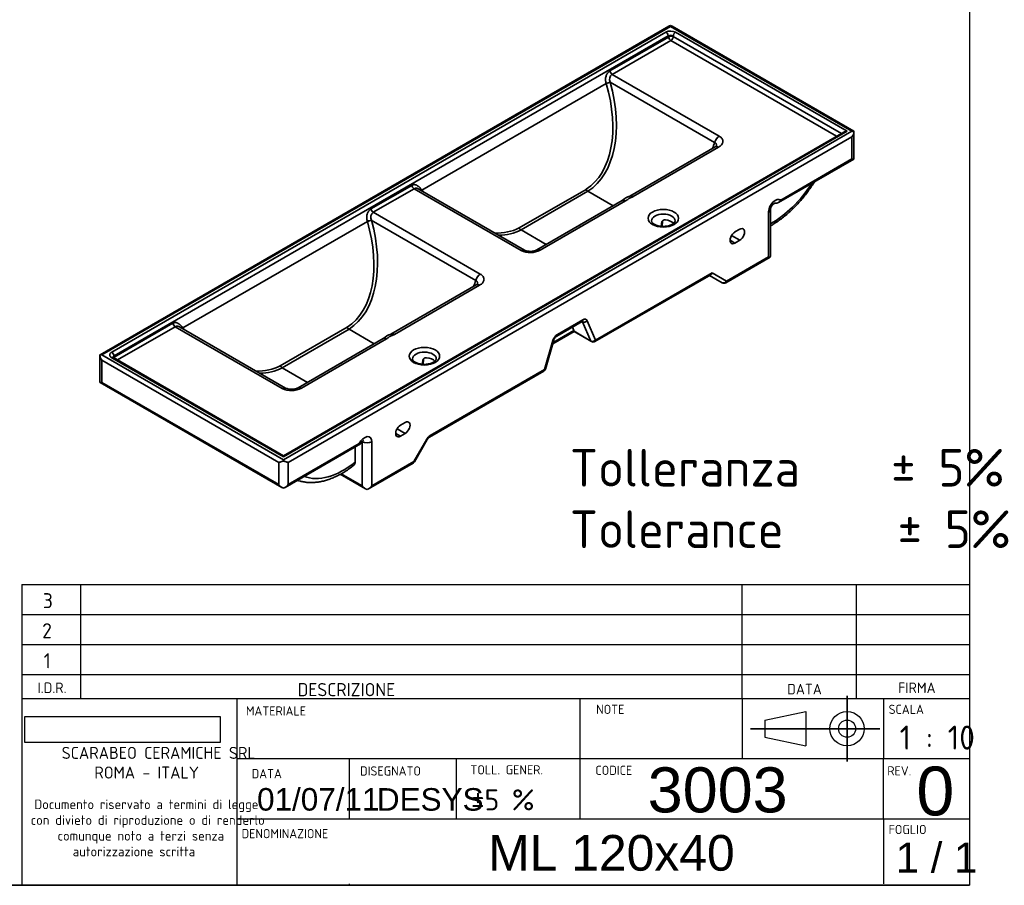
# Paper-space layout 'Foglio1' of a CAD drawing. Header units: millimetres. Extents: x 109 to 2890, y 73 to 2028.
# Tile 4 of 5: x 1578 to 2890, y 73 to 1226. Entities that reach past the tile are written whole.
import ezdxf
from ezdxf.enums import TextEntityAlignment as Align
from ezdxf.lldxf.tags import DXFTag

# ---------------------------------------------------------------- set-up
doc = ezdxf.new("R2010")
doc.units = ezdxf.units.MM
for name, color, linetype in [('1', 7, 'Continuous'), ('Default', 7, 'Continuous'), ('Predefinito', 7, 'Continuous')]:
    doc.layers.add(name, color=color, linetype=linetype)
for name, color, linetype, lineweight in [('assi', 1, 'DASHDOT', 35), ('tangente', 2, 'Continuous', 35), ('visibile', 7, 'Continuous', 35)]:
    doc.layers.add(name, color=color, linetype=linetype, lineweight=lineweight)
doc.styles.add('SEACAD_Arial', font='ARIAL.TTF')
doc.styles.add('SEACAD_Solid_Edge_ISO', font='seiso.ttf')
doc.styles.add('SEACAD_Solid_Edge_ISOBI', font='seisobi.ttf')
tags = doc.linetypes.add('DASHDOT', pattern=[25.4, 12.7, -6.35, 0, -6.35]).pattern_tags.tags
tags[10:11] = [DXFTag(74, 4), DXFTag(75, 0), DXFTag(340, '0'), DXFTag(46, 0.0), DXFTag(50, 0.0), DXFTag(44, 0.0), DXFTag(45, 0.0)]
tags[8:9] = [DXFTag(74, 4), DXFTag(75, 0), DXFTag(340, '0'), DXFTag(46, 0.0), DXFTag(50, 0.0), DXFTag(44, 0.0), DXFTag(45, 0.0)]
tags[6:7] = [DXFTag(74, 4), DXFTag(75, 0), DXFTag(340, '0'), DXFTag(46, 0.0), DXFTag(50, 0.0), DXFTag(44, 0.0), DXFTag(45, 0.0)]
tags[4:5] = [DXFTag(74, 4), DXFTag(75, 0), DXFTag(340, '0'), DXFTag(46, 0.0), DXFTag(50, 0.0), DXFTag(44, 0.0), DXFTag(45, 0.0)]
picture_1 = doc.add_image_def('image1.jpg', size_in_pixel=(300, 40))

# ---------------------------------------------------------------- blocks, each defined once
blk = doc.blocks.new('SE7')
at = {"layer": 'tangente'}
for p, q in [((2445.2, 1216.5), (1687.9, 779.3)), ((1701, 782.7), (2439.2, 1208.9)), ((2687, 1076.9), (2445.2, 1216.5)), ((2452.1, 1208.8), (2680.7, 1076.9)), ((2442.3, 1204.1), (1704.1, 777.9)), ((2364.5, 1157.2), (2442.7, 1202.3)), ((2445.7, 1197.8), (2367.6, 1152.7)), ((2666.6, 1070.3), (2445.7, 1197.8)), ((2448.9, 1203.3), (2673, 1074)), ((2504.1, 1062.1), (2365, 1142.4)), ((2365, 1142.4), (2365.1, 1142.1)), ((2367.6, 1152.7), (2510.1, 1070.5)), ((2359.7, 1140.5), (2114, 998.7)), ((2359.7, 1140.5), (2359.6, 1140.8)), ((2680.7, 1076.9), (1929.7, 643.3)), ((1929.7, 639.6), (2687, 1076.9)), ((2687, 1069.5), (1936.1, 636)), ((2687, 1040.1), (2687, 1069.5)), ((2509.3, 1055.7), (2395.7, 990.1)), ((2592.3, 985.4), (2687, 1040.1)), ((2046.3, 973.5), (2100.7, 1004.9)), ((2103.8, 1000.4), (2049.4, 969)), ((2246.3, 918.2), (2103.8, 1000.4)), ((2113.9, 998.9), (2114, 998.7)), ((2243.8, 948.2), (2332.8, 999.6)), ((2335.3, 997), (2246.2, 945.6)), ((2385.4, 984.2), (2271.9, 918.6)), ((2185.9, 878.4), (2046.8, 958.7)), ((2046.8, 958.7), (2046.9, 958.4)), ((2049.4, 969), (2191.9, 886.8)), ((2575.7, 909.7), (2575.7, 968.5)), ((2041.5, 956.8), (1795.8, 815)), ((2041.5, 956.8), (2041.4, 957.1)), ((2524.8, 931.7), (2531.1, 928.1)), ((2526.6, 938), (2537.5, 931.7)), ((2519.7, 877.4), (2575.7, 909.7)), ((2345.5, 798.9), (2500.6, 888.4)), ((2500.6, 888.4), (2519.7, 877.4)), ((2191.1, 872), (2077.5, 806.4)), ((1704.4, 776.1), (1782.5, 821.2)), ((1785.6, 816.7), (1708.8, 772.4)), ((1928.1, 734.5), (1785.6, 816.7)), ((1795.7, 815.2), (1795.8, 815)), ((1925.6, 764.5), (2014.6, 815.9)), ((2017.1, 813.3), (1928, 761.9)), ((2294.6, 806.2), (2328.5, 825.8)), ((2328.3, 823.3), (2327.6, 823.7)), ((2339.4, 797.6), (2328.3, 823.3)), ((2334.4, 824.6), (2345.5, 798.9)), ((2067.2, 800.5), (1953.7, 734.9)), ((2288.9, 795.6), (2316.7, 811.6)), ((2316.9, 810.6), (2339.4, 797.6)), ((2277.6, 759.6), (2288.7, 798.2)), ((1687.9, 779.3), (1929.7, 639.6)), ((1929.7, 643.3), (1701.1, 775.3)), ((1687.9, 771.9), (1687.9, 742.5)), ((1923.4, 636), (1687.9, 771.9)), ((2125.1, 671.6), (2277.6, 759.6)), ((1687.9, 742.5), (1923.4, 606.6)), ((2079.3, 674.5), (2085.6, 670.9)), ((2081.1, 680.8), (2092, 674.5)), ((1936.1, 606.6), (2030.8, 661.2)), ((2034.7, 604.7), (2034.7, 663.5)), ((2047.5, 663.5), (2047.5, 604.7)), ((2103.4, 637), (2120.6, 666.9)), ((2121.4, 666.5), (2120.6, 666.9)), ((1923.4, 606.6), (1923.4, 636)), ((1936.1, 636), (1936.1, 606.6)), ((2047.5, 604.7), (2103.4, 637)), ((2104.1, 636.6), (2103.4, 637)), ((2006.8, 620.9), (2034.7, 604.7))]:
    blk.add_line(p, q, dxfattribs=at)
for centre, radius, start, end in [((2445.6, 1196.2), 14.2, 62.5881, 116.5887), ((2445, 1198.6), 6.16, 50.4304, 115.5603), ((2371.9, 1146.2), 7.82, 123.042, 208.918), ((2053.7, 962.4), 7.82, 123.042, 208.918), ((2258.6, 943.4), 28.1, 243.8832, 298.113), ((1940.4, 759.7), 28.1, 243.8832, 298.113)]:
    blk.add_arc(centre, radius, start, end, dxfattribs=at)
for centre, major_axis, ratio, start_param, end_param in [((2439.2, 1205.3), (2.25, -3.9), 0.57735, 0.972589, 2.356194), ((2452.1, 1205.2), (-2.25, -3.9), 0.57735, 3.926991, 5.497787), ((2461.1, 1197.4), (-13.5, 23.4), 0.57735, 0.972589, 1.048979), ((2445.7, 1201.5), (-4.41, -0.91), 0.406988, 3.825809, 5.396606), ((2445.7, 1201.5), (-2.25, 3.9), 0.57735, 1.048979, 2.356194), ((2445.7, 1201.5), (2.25, 3.9), 0.57735, 3.926991, 5.497787), ((2367.6, 1156.4), (-2.25, 3.9), 0.57735, 1.048979, 2.356194), ((2255.3, 1143), (73.7, -149.5), 0.616416, 0.070404, 1.270286), ((2362, 1141.9), (-4.33, -1.22), 0.097783, 0.959271, 2.308266), ((2362.1, 1141.6), (-4.32, -1.25), 0.105918, 0.961394, 2.30648), ((2252.9, 1141.9), (74.8, -145.2), 0.606728, 0.059499, 1.258832), ((2510.1, 1063.1), (4.5, 7.79), 0.57735, 0.785398, 2.016799), ((2422.5, 1046.5), (-70.1, -104.9), 0.52883, -4.304489, -4.231925), ((2509.3, 1048.3), (4.5, -7.79), 0.57735, 2.356194, 3.141593), ((2103.8, 1004.1), (-2.25, 3.9), 0.57735, 1.048979, 2.356194), ((2116.2, 1000), (3.44, 2.91), 0.197997, -4.123048, -3.794719), ((2116.4, 999.8), (3.42, 2.92), 0.188556, -4.121186, -3.830786), ((2169.1, 1093.5), (74.8, -145.2), 0.606728, -1.200693, -1.181853), ((2581.2, 1051), (-58.5, -101.3), 0.57735, 0.750138, 1.478002), ((2385.4, 976.8), (4.5, -7.79), 0.57735, 2.356194, 3.141593), ((2395.7, 982.8), (4.5, -7.79), 0.57735, 2.356194, 3.145791), ((2585.2, 974), (-6.7, -11.7), 0.57735, 3.085922, 5.497787), ((2049.4, 972.7), (-2.25, 3.9), 0.57735, 1.048979, 2.356194), ((2569.3, 972.1), (-9, 0), 0.57735, 2.356194, 3.141294), ((1937.1, 959.3), (73.7, -149.5), 0.616416, 0.070404, 1.270286), ((2043.8, 958.2), (-4.33, -1.22), 0.097783, 0.959271, 2.308266), ((2043.9, 957.9), (-4.32, -1.25), 0.105918, 0.961394, 2.30648), ((2435.7, 957.5), (15.8, 0), 0.57735, 0, 3.137035), ((2435.7, 957.5), (15.8, 0), 0.57735, 6.27221, 6.283185), ((1934.7, 958.2), (74.8, -145.2), 0.606728, 0.059499, 1.258832), ((2169.1, 1093.5), (74.8, -145.2), 0.606728, 5.952381, 6.281826), ((2171.5, 1094.6), (-73.7, 149.5), 0.616416, 2.858654, 3.152235), ((2346.6, 939.1), (-31.5, 0), 0.57735, -0.820186, -0.75061), ((2430, 957.1), (-4.5, -0.14), 0.554756, 2.453146, 3.110761), ((2246.3, 910.8), (-4.5, -7.79), 0.57735, 3.133164, 3.926991), ((2271.9, 911.3), (4.5, -7.79), 0.57735, 2.356194, 3.149398), ((2191.9, 879.4), (4.5, 7.79), 0.57735, 0.785398, 2.016799), ((2104.3, 862.7), (-70.1, -104.9), 0.52883, -4.304489, -4.231925), ((2191.1, 864.6), (4.5, -7.79), 0.57735, 2.356194, 3.141593), ((2516.5, 879.2), (2.25, 3.9), 0.816497, 3.141593, 4.712389), ((2516.5, 879.2), (-2.25, 3.9), 0.57735, 3.141593, 3.926991), ((2328.5, 818.4), (-4.5, -7.79), 0.57735, 2.736701, 3.926991), ((1785.6, 820.4), (-2.25, 3.9), 0.57735, 1.048979, 2.356194), ((1798, 816.2), (3.44, 2.91), 0.197997, -4.123048, -3.794719), ((1798.2, 816), (3.42, 2.92), 0.188556, -4.121186, -3.830786), ((1850.9, 909.8), (74.8, -145.2), 0.606728, -1.200693, -1.181853), ((2325.3, 827.6), (-2.25, 3.9), 0.57735, 3.141593, 3.926991), ((2325.3, 820.3), (-2.25, -3.9), 0.57735, 2.736701, 2.987697), ((2331.2, 826.4), (4.13, 1.79), 0.750479, 3.64986, 5.220656), ((2067.2, 793.1), (4.5, -7.79), 0.57735, 2.356194, 3.141593), ((2077.5, 799.1), (4.5, -7.79), 0.57735, 2.356194, 3.145791), ((2294.6, 798.9), (4.5, 7.79), 0.57735, 0.785398, 1.975688), ((2291.4, 808.1), (-2.25, 3.9), 0.57735, 3.146482, 3.926991), ((2285.5, 800), (-4.32, 1.25), 0.321634, 2.485848, 3.141593), ((2342.4, 800.7), (4.13, 1.79), 0.750479, 3.64986, 5.220656), ((2342.4, 800.7), (2.25, 3.9), 0.57735, 2.736701, 3.141593), ((2342.4, 800.7), (-2.25, 3.9), 0.57735, 3.141593, 3.926991), ((1701, 779), (2.25, -3.9), 0.57735, 0.972589, 2.356194), ((1701.1, 771.6), (-2.25, -3.9), 0.57735, 3.141593, 3.926991), ((1707.5, 775.3), (4.41, 0.91), 0.406988, -4.028172, -3.680353), ((1722.9, 771.2), (-13.5, 23.4), 0.57735, 0.972589, 1.048979), ((1707.5, 775.3), (-2.25, 3.9), 0.57735, 1.048979, 1.411248), ((2117.5, 773.7), (15.8, 0), 0.57735, 0, 3.137035), ((1850.9, 909.8), (74.8, -145.2), 0.606728, 5.952381, 6.281826), ((1853.3, 910.9), (-73.7, 149.5), 0.616416, 2.858654, 3.152235), ((2028.4, 755.4), (-31.5, 0), 0.57735, -0.820186, -0.75061), ((2111.8, 773.3), (-4.5, -0.14), 0.554756, 2.453146, 3.110761), ((2117.5, 773.7), (15.8, 0), 0.57735, 6.27221, 6.283185), ((2274.4, 761.5), (-2.25, 3.9), 0.57735, 3.141593, 3.926991), ((2274.4, 761.5), (-4.32, 1.25), 0.321634, 2.485848, 3.141593), ((1928.1, 727.1), (-4.5, -7.79), 0.57735, 3.133164, 3.926991), ((1953.7, 727.5), (4.5, -7.79), 0.57735, 2.356194, 3.149398), ((2037.9, 658), (-6.7, -11.7), 0.57735, 2.356194, 4.768059), ((2125.1, 664.3), (4.5, 7.79), 0.57735, 0.785398, 1.570796), ((2122, 673.5), (-2.25, 3.9), 0.57735, 3.143627, 3.926991), ((2041.1, 667.2), (9, 0), 0.57735, 3.926991, 5.497787), ((2010.1, 721.3), (58.5, 101.3), 0.57735, 3.234387, 4.110519), ((2100.2, 638.9), (-2.25, 3.9), 0.57735, 3.141593, 3.926991)]:
    blk.add_ellipse(centre, major_axis=major_axis, ratio=ratio, start_param=start_param, end_param=end_param, dxfattribs=at)
for centre in [(2435.7, 961.1), (2117.5, 777.4)]:
    blk.add_ellipse(centre, major_axis=(-20.3, 0), ratio=0.57735, dxfattribs=at)
for points, knots in [([(2359.6, 1140.8), (2359.2, 1142.3), (2358.9, 1143.9), (2358.8, 1145.9), (2358.8, 1146.3), (2358.8, 1147.1), (2358.9, 1147.5), (2359, 1148.7), (2359.2, 1149.5), (2359.5, 1150.6), (2359.7, 1151), (2359.9, 1151.7), (2360.1, 1152.1), (2360.6, 1153.1), (2361, 1153.8), (2361.7, 1154.7), (2361.9, 1155), (2362.4, 1155.5), (2362.6, 1155.7), (2363.2, 1156.2), (2363.4, 1156.4), (2364, 1156.9), (2364.3, 1157), (2364.5, 1157.2)], [0, 0, 0, 0, 0.25, 0.25, 0.3125, 0.3125, 0.375, 0.375, 0.5, 0.5, 0.5625, 0.5625, 0.625, 0.625, 0.75, 0.75, 0.8125, 0.8125, 0.875, 0.875, 0.9375, 0.9375, 1, 1, 1, 1]), ([(2509.3, 1055.7), (2510.1, 1056.2), (2510.9, 1056.7), (2511.9, 1057.6), (2512.2, 1057.8), (2512.8, 1058.4), (2513.1, 1058.7), (2513.9, 1059.7), (2514.2, 1060.3), (2514.7, 1061.3), (2514.8, 1061.7), (2515, 1062.3), (2515, 1062.7), (2515.1, 1063.4), (2515.1, 1063.7), (2515, 1064.4), (2514.9, 1064.7), (2514.6, 1065.7), (2514.3, 1066.4), (2513.8, 1067.2), (2513.7, 1067.4), (2513.5, 1067.7), (2513.3, 1067.8), (2512.9, 1068.3), (2512.6, 1068.6), (2511.7, 1069.4), (2510.9, 1070), (2510.1, 1070.5)], [0, 0, 0, 0, 0.125, 0.125, 0.1875, 0.1875, 0.25, 0.25, 0.375, 0.375, 0.4375, 0.4375, 0.5, 0.5, 0.5625, 0.5625, 0.625, 0.625, 0.75, 0.75, 0.78125, 0.78125, 0.8125, 0.8125, 0.875, 0.875, 1, 1, 1, 1]), ([(2506.2, 1057), (2506.2, 1057), (2506.2, 1057.1), (2506.3, 1057.4), (2506.4, 1057.6), (2506.4, 1058), (2506.5, 1058.2), (2506.5, 1058.7), (2506.5, 1058.9), (2506.4, 1059.5), (2506.3, 1059.9), (2506, 1060.5), (2505.9, 1060.7), (2505.6, 1061), (2505.4, 1061.2), (2504.9, 1061.6), (2504.5, 1061.9), (2504.1, 1062.1)], [0.4259523, 0.4259523, 0.4259523, 0.4259523, 0.4375, 0.4375, 0.5, 0.5, 0.5625, 0.5625, 0.625, 0.625, 0.75, 0.75, 0.8125, 0.8125, 0.875, 0.875, 1, 1, 1, 1]), ([(2100.7, 1004.9), (2101.3, 1005.2), (2101.9, 1005.5), (2102.8, 1005.7), (2103.1, 1005.8), (2103.7, 1005.9), (2103.9, 1005.9), (2104.8, 1005.9), (2105.4, 1005.8), (2106.3, 1005.5), (2106.5, 1005.4), (2107.1, 1005.2), (2107.4, 1005), (2108.2, 1004.6), (2108.8, 1004.2), (2109.5, 1003.6), (2109.8, 1003.4), (2110.3, 1002.9), (2110.6, 1002.6), (2111.4, 1001.9), (2111.9, 1001.3), (2112.9, 1000.1), (2113.4, 999.5), (2113.9, 998.9)], [0, 0, 0, 0, 0.125, 0.125, 0.1875, 0.1875, 0.25, 0.25, 0.375, 0.375, 0.4375, 0.4375, 0.5, 0.5, 0.625, 0.625, 0.6875, 0.6875, 0.75, 0.75, 0.875, 0.875, 1, 1, 1, 1]), ([(2109.4, 1000.2), (2109.1, 1000.4), (2108.9, 1000.5), (2108.4, 1000.7), (2108.2, 1000.8), (2107.8, 1000.9), (2107.6, 1001), (2107, 1001.1), (2106.6, 1001.1), (2106, 1001.1), (2105.7, 1001.1), (2105.4, 1001), (2105.2, 1001), (2104.6, 1000.8), (2104.2, 1000.6), (2103.8, 1000.4)], [0.4153737, 0.4153737, 0.4153737, 0.4153737, 0.5, 0.5, 0.5625, 0.5625, 0.625, 0.625, 0.75, 0.75, 0.8125, 0.8125, 0.875, 0.875, 1, 1, 1, 1]), ([(2395.7, 990.1), (2395.3, 989.9), (2394.8, 989.6), (2393.9, 989.2), (2393.4, 989), (2392.4, 988.6), (2391.9, 988.4), (2390.9, 988), (2390.4, 987.8), (2389.6, 987.3), (2389.2, 987), (2388.4, 986.4), (2388.1, 986.1), (2387.4, 985.5), (2387, 985.3), (2386.3, 984.7), (2385.9, 984.4), (2385.4, 984.2)], [0, 0, 0, 0, 0.125, 0.125, 0.25, 0.25, 0.375, 0.375, 0.5, 0.5, 0.625, 0.625, 0.75, 0.75, 0.875, 0.875, 1, 1, 1, 1]), ([(2041.4, 957.1), (2041, 958.6), (2040.7, 960.2), (2040.6, 962.2), (2040.6, 962.6), (2040.6, 963.4), (2040.7, 963.8), (2040.8, 965), (2041, 965.8), (2041.3, 966.9), (2041.5, 967.3), (2041.7, 968), (2041.9, 968.4), (2042.4, 969.4), (2042.8, 970), (2043.5, 971), (2043.7, 971.2), (2044.2, 971.8), (2044.4, 972), (2045, 972.5), (2045.2, 972.7), (2045.8, 973.1), (2046.1, 973.3), (2046.3, 973.5)], [0, 0, 0, 0, 0.25, 0.25, 0.3125, 0.3125, 0.375, 0.375, 0.5, 0.5, 0.5625, 0.5625, 0.625, 0.625, 0.75, 0.75, 0.8125, 0.8125, 0.875, 0.875, 0.9375, 0.9375, 1, 1, 1, 1]), ([(2191.1, 872), (2191.9, 872.5), (2192.7, 873), (2193.7, 873.8), (2194.1, 874.1), (2194.6, 874.7), (2194.9, 875), (2195.7, 876), (2196, 876.6), (2196.5, 877.6), (2196.6, 877.9), (2196.8, 878.6), (2196.8, 879), (2196.9, 879.6), (2196.9, 880), (2196.8, 880.7), (2196.7, 881), (2196.5, 882), (2196.1, 882.7), (2195.6, 883.5), (2195.5, 883.7), (2195.3, 884), (2195.1, 884.1), (2194.7, 884.6), (2194.4, 884.9), (2193.5, 885.7), (2192.7, 886.3), (2191.9, 886.8)], [0, 0, 0, 0, 0.125, 0.125, 0.1875, 0.1875, 0.25, 0.25, 0.375, 0.375, 0.4375, 0.4375, 0.5, 0.5, 0.5625, 0.5625, 0.625, 0.625, 0.75, 0.75, 0.78125, 0.78125, 0.8125, 0.8125, 0.875, 0.875, 1, 1, 1, 1]), ([(2188, 873.3), (2188, 873.3), (2188, 873.4), (2188.1, 873.6), (2188.2, 873.9), (2188.2, 874.3), (2188.3, 874.5), (2188.3, 875), (2188.3, 875.2), (2188.2, 875.8), (2188.1, 876.2), (2187.8, 876.8), (2187.7, 876.9), (2187.4, 877.3), (2187.2, 877.5), (2186.7, 877.9), (2186.3, 878.2), (2185.9, 878.4)], [0.4259523, 0.4259523, 0.4259523, 0.4259523, 0.4375, 0.4375, 0.5, 0.5, 0.5625, 0.5625, 0.625, 0.625, 0.75, 0.75, 0.8125, 0.8125, 0.875, 0.875, 1, 1, 1, 1]), ([(1782.5, 821.2), (1783.1, 821.5), (1783.7, 821.8), (1784.6, 822), (1784.9, 822.1), (1785.5, 822.1), (1785.8, 822.2), (1786.6, 822.2), (1787.2, 822.1), (1788.1, 821.8), (1788.3, 821.7), (1788.9, 821.5), (1789.2, 821.3), (1790, 820.9), (1790.6, 820.5), (1791.3, 819.9), (1791.6, 819.6), (1792.1, 819.2), (1792.4, 818.9), (1793.2, 818.1), (1793.7, 817.6), (1794.7, 816.4), (1795.2, 815.8), (1795.7, 815.2)], [0, 0, 0, 0, 0.125, 0.125, 0.1875, 0.1875, 0.25, 0.25, 0.375, 0.375, 0.4375, 0.4375, 0.5, 0.5, 0.625, 0.625, 0.6875, 0.6875, 0.75, 0.75, 0.875, 0.875, 1, 1, 1, 1]), ([(1791.2, 816.5), (1790.9, 816.7), (1790.7, 816.8), (1790.2, 817), (1790, 817.1), (1789.6, 817.2), (1789.4, 817.3), (1788.8, 817.4), (1788.4, 817.4), (1787.8, 817.4), (1787.6, 817.4), (1787.2, 817.3), (1787, 817.3), (1786.4, 817.1), (1786, 816.9), (1785.6, 816.7)], [0.4153737, 0.4153737, 0.4153737, 0.4153737, 0.5, 0.5, 0.5625, 0.5625, 0.625, 0.625, 0.75, 0.75, 0.8125, 0.8125, 0.875, 0.875, 1, 1, 1, 1]), ([(2077.5, 806.4), (2077.1, 806.2), (2076.6, 805.9), (2075.7, 805.5), (2075.2, 805.3), (2074.2, 804.9), (2073.7, 804.7), (2072.7, 804.3), (2072.2, 804), (2071.4, 803.6), (2071, 803.3), (2070.2, 802.7), (2069.9, 802.4), (2069.2, 801.8), (2068.8, 801.5), (2068.1, 801), (2067.7, 800.7), (2067.2, 800.5)], [0, 0, 0, 0, 0.125, 0.125, 0.25, 0.25, 0.375, 0.375, 0.5, 0.5, 0.625, 0.625, 0.75, 0.75, 0.875, 0.875, 1, 1, 1, 1]), ([(1701.1, 775.3), (1700.7, 775.5), (1700.3, 775.8), (1699.8, 776.2), (1699.7, 776.4), (1699.4, 776.7), (1699.3, 776.8), (1698.9, 777.3), (1698.7, 777.6), (1698.5, 778.3), (1698.4, 778.6), (1698.4, 779.2), (1698.4, 779.3), (1698.4, 779.7), (1698.5, 779.8), (1698.6, 780.4), (1698.8, 780.7), (1699.1, 781.2), (1699.3, 781.3), (1699.5, 781.6), (1699.7, 781.8), (1700.2, 782.2), (1700.6, 782.5), (1701, 782.7)], [0, 0, 0, 0, 0.125, 0.125, 0.1875, 0.1875, 0.25, 0.25, 0.375, 0.375, 0.5, 0.5, 0.5625, 0.5625, 0.625, 0.625, 0.75, 0.75, 0.8125, 0.8125, 0.875, 0.875, 1, 1, 1, 1]), ([(1704.1, 777.9), (1703.9, 777.8), (1703.7, 777.7), (1703.4, 777.3), (1703.2, 777.2), (1703, 776.8), (1702.9, 776.6), (1702.9, 776.3), (1702.8, 776.2), (1702.8, 776), (1702.8, 775.9), (1702.8, 775.8)], [0, 0, 0, 0, 0.125, 0.125, 0.25, 0.25, 0.375, 0.375, 0.4375, 0.4375, 0.4948262, 0.4948262, 0.4948262, 0.4948262])]:
    blk.add_open_spline(points, degree=3, knots=knots, dxfattribs=at)
at = {"layer": 'visibile'}
for p, q in [((2443.1, 1216.8), (1685.5, 779.4)), ((2445.2, 1217.7), (2445.2, 1216.5)), ((2689.4, 1077), (2447.3, 1216.8)), ((2676.2, 1075.8), (1929.7, 644.8)), ((2689.7, 1040.5), (2689.7, 1076.5)), ((2504.8, 1056.1), (2391.2, 990.6)), ((2589, 982), (2689.4, 1040)), ((2250.8, 918.6), (2109.4, 1000.2)), ((2335.3, 997), (2335.3, 997)), ((2335.3, 997), (2368.8, 977.7)), ((2380.9, 984.6), (2267.4, 919.1)), ((2578.3, 910), (2578.3, 972.1)), ((2246.2, 945.6), (2279.8, 926.2)), ((2246.2, 945.6), (2246.2, 945.6)), ((2434.2, 950.3), (2434.5, 957.1)), ((2531.1, 942.8), (2537.5, 946.4)), ((2537.5, 931.7), (2531.1, 928.1)), ((2518.8, 875.3), (2578, 909.5)), ((2344.6, 796.8), (2498.8, 885.8)), ((2514.3, 875.3), (2497.4, 885)), ((2186.6, 872.4), (2073, 806.9)), ((1932.6, 734.9), (1791.2, 816.5)), ((2017.1, 813.3), (2050.7, 793.9)), ((2017.1, 813.3), (2017.1, 813.3)), ((2293.7, 804.2), (2327.6, 823.7)), ((2316.7, 811.6), (2314.6, 816.2)), ((2062.7, 800.9), (1949.2, 735.3)), ((2288.4, 793.8), (2316.9, 810.2)), ((2316.9, 810.2), (2316.9, 810.6)), ((2316.9, 810.2), (2340.1, 796.8)), ((2278.7, 760.2), (2289.9, 798.8)), ((1685.3, 778.9), (1685.3, 742.8)), ((1929.7, 644.8), (1703.4, 775.5)), ((1928, 761.9), (1961.6, 742.5)), ((1928, 761.9), (1928, 761.9)), ((2116, 766.6), (2116.3, 773.4)), ((2124.2, 669.6), (2276.7, 757.6)), ((1685.5, 742.3), (1927.6, 602.6)), ((2085.6, 685.6), (2092, 689.2)), ((2092, 674.5), (2085.6, 670.9)), ((1931.9, 602.6), (2032.3, 660.6)), ((2025.2, 636.1), (2025.2, 656.5)), ((2104.1, 636.6), (2121.4, 666.5)), ((1929.7, 644.8), (1929.7, 643.3)), ((1929.7, 639.6), (1929.7, 637.8)), ((2043.2, 600.8), (2102.5, 635)), ((2005.4, 620.1), (2038.9, 600.8))]:
    blk.add_line(p, q, dxfattribs=at)
for centre, radius, start, end in [((2448.9, 1206.3), 12, 107.9034, 119.0501), ((2441.5, 1206.3), 12, 60.9499, 72.0966), ((2677, 1077.3), 12.7, 322.2597, 356.5692), ((2338.7, 1002.8), 6.68, 208.126, 238.6304), ((2401.2, 961.4), 30.8, 108.8709, 131.0956), ((2584.9, 989.3), 8.34, 267.2435, 332.7565), ((2586.5, 1048.9), 68, 267.5399, 268.3007), ((2249.7, 951.1), 6.52, 206.0799, 237.1362), ((1814.4, 996.7), 620.5, 355.7184, 356.1976), ((2258.6, 936), 19, 245.8826, 297.2467), ((2516.5, 879.2), 4.5, 240, 300), ((2020.5, 819), 6.68, 208.126, 238.6304), ((2083, 777.7), 30.8, 108.8731, 131.0946), ((2299.3, 796.1), 9.77, 124.7467, 164.3014), ((2342.4, 800.7), 4.5, 240, 300), ((1697.9, 779.7), 12.7, 183.4308, 217.7403), ((1931.5, 767.4), 6.52, 206.0799, 237.1362), ((1496.2, 813), 620.5, 355.7184, 356.1976), ((2274.4, 761.5), 4.5, 300, 343.8979), ((1940.4, 752.3), 19, 245.8826, 297.2467), ((2128.9, 662.4), 8.62, 123.2571, 151.5574), ((2100.2, 638.9), 4.5, 300, 330), ((1933.4, 613.1), 12, 213.0976, 252.0966), ((1926, 613.1), 12, 287.9034, 326.9024), ((2044.8, 611.3), 12, 213.0976, 252.0966), ((2037.4, 611.3), 12, 287.9034, 326.9024)]:
    blk.add_arc(centre, radius, start, end, dxfattribs=at)
for centre, major_axis, ratio, start_param, end_param in [((2680.7, 1073.2), (6.36, 0), 0.57735, 1.570796, 2.356194), ((2687, 1073.2), (6.36, 0), 0.57735, 1.143718, 1.570796), ((2435.7, 950.1), (-15.7, 0), 0.57735, 3.630725, 4.531448), ((2537.5, 939.1), (-4.5, -7.79), 0.57735, 0.785398, 3.926991), ((2531.1, 935.4), (4.5, 7.79), 0.57735, 0.785398, 3.926991), ((2497.4, 890.2), (0, 4.8), 0.717439, 3.534292, 4.31969), ((2313.5, 813.4), (3.25, -3.3), 0.326759, 0.320003, 0.700509), ((1687.9, 775.6), (-6.36, 0), 0.57735, 4.712389, 5.139468), ((2117.5, 766.4), (-15.8, 0), 0.57735, 3.630725, 4.531448), ((2085.6, 678.2), (4.5, 7.79), 0.57735, 0.785398, 3.926991), ((2092, 681.9), (-4.5, -7.79), 0.57735, 0.785398, 3.926991)]:
    blk.add_ellipse(centre, major_axis=major_axis, ratio=ratio, start_param=start_param, end_param=end_param, dxfattribs=at)
for points, knots in [([(2689.7, 1076.5), (2689.7, 1076.7), (2689.6, 1076.9), (2689.5, 1077), (2689.4, 1077), (2689.4, 1077)], [0, 0, 0, 0, 0.25, 0.25, 0.2881976, 0.2881976, 0.2881976, 0.2881976]), ([(2506.3, 1057.3), (2506.3, 1057.3), (2506.3, 1057.3), (2506.2, 1057.1), (2505.6, 1056.6), (2505, 1056.3), (2504.8, 1056.1)], [0.2881375, 0.2881375, 0.2881375, 0.2881375, 0.3508606, 0.5925028, 0.8381674, 1, 1, 1, 1]), ([(2689.7, 1040.5), (2689.7, 1040.2), (2689.6, 1040.1), (2689.4, 1040), (2689.3, 1039.9), (2689.1, 1039.9), (2689, 1039.9), (2688.7, 1039.8), (2688.4, 1039.9), (2687.9, 1039.9), (2687.8, 1040), (2687.5, 1040), (2687.4, 1040), (2687.2, 1040.1), (2687.1, 1040.1), (2687, 1040.1)], [0, 0, 0, 0, 0.25, 0.25, 0.375, 0.375, 0.5, 0.5, 0.75, 0.75, 0.875, 0.875, 0.9375, 0.9375, 1, 1, 1, 1]), ([(2578.3, 950.8), (2579.8, 951.6), (2583.3, 953.7), (2588.7, 957.3), (2594.4, 961.5), (2600.1, 966.1), (2605.6, 971.1), (2611, 976.3), (2616.3, 981.9), (2621.4, 987.8), (2626.3, 994), (2630.9, 1000.4), (2634.5, 1005.7), (2636.6, 1008.8), (2637.1, 1009.7)], [0.1477993, 0.1477993, 0.1477993, 0.1477993, 0.1946685, 0.2543048, 0.3139102, 0.3734655, 0.4329619, 0.4923974, 0.5517745, 0.6110993, 0.6703794, 0.7296239, 0.7888424, 0.812922, 0.812922, 0.812922, 0.812922]), ([(2578.3, 972.1), (2578.3, 972.3), (2578.3, 972.6), (2578.4, 973.5), (2578.8, 974.8), (2579.4, 976.3), (2580.3, 977.7), (2581.3, 979.1), (2582.3, 980.1), (2583.1, 980.8), (2583.6, 981), (2583.7, 981), (2583.7, 981)], [0, 0, 0, 0, 0.0475066, 0.1318681, 0.2193449, 0.3109202, 0.4053631, 0.5007311, 0.5944398, 0.6855529, 0.7753973, 0.8300889, 0.8300889, 0.8300889, 0.8300889]), ([(2451.4, 957.4), (2451.4, 957.1), (2451.3, 956.7), (2450.9, 955.8), (2450.1, 954.8), (2448.8, 953.7), (2447.1, 952.7), (2445, 951.8), (2442.6, 951), (2439.9, 950.5), (2437.1, 950.3), (2434.3, 950.2), (2431.5, 950.5), (2428.8, 951), (2426.3, 951.8), (2424.2, 952.7), (2422.5, 953.7), (2421.3, 954.8), (2420.4, 955.8), (2420, 956.7), (2419.9, 957.2), (2419.9, 957.4), (2419.9, 957.5)], [0, 0, 0, 0, 0.060666, 0.111868, 0.160346, 0.211964, 0.26288, 0.31395, 0.365561, 0.417735, 0.470334, 0.523165, 0.576023, 0.628629, 0.680778, 0.732291, 0.783072, 0.83325, 0.883393, 0.934615, 0.990116, 1, 1, 1, 1]), ([(2438.5, 959), (2438.2, 959.1), (2437.9, 959.1), (2437.3, 959), (2437, 959), (2436.5, 958.8), (2436.2, 958.7), (2435.7, 958.5), (2435.4, 958.3), (2435, 958), (2434.8, 957.8), (2434.4, 957.4), (2434.2, 957.2), (2433.9, 956.8), (2433.8, 956.6), (2433.6, 956.1), (2433.5, 955.8), (2433.5, 955.6)], [0, 0, 0, 0, 0.125, 0.125, 0.25, 0.25, 0.375, 0.375, 0.5, 0.5, 0.625, 0.625, 0.75, 0.75, 0.875, 0.875, 1, 1, 1, 1]), ([(2434.5, 957.1), (2434.5, 957.1), (2434.5, 957.3), (2434.5, 957.5), (2434.6, 957.6)], [0, 0, 0, 0, 0.0055649, 0.4823768, 0.4823768, 0.4823768, 0.4823768]), ([(2578.3, 910), (2578.3, 909.8), (2578.2, 909.7), (2578, 909.5), (2578, 909.5), (2577.8, 909.4), (2577.7, 909.4), (2577.3, 909.4), (2577.1, 909.4), (2576.6, 909.5), (2576.4, 909.5), (2576.1, 909.6), (2576, 909.6), (2575.9, 909.6), (2575.8, 909.7), (2575.7, 909.7)], [0, 0, 0, 0, 0.25, 0.25, 0.375, 0.375, 0.5, 0.5, 0.75, 0.75, 0.875, 0.875, 0.9375, 0.9375, 1, 1, 1, 1]), ([(2188.1, 873.6), (2188.1, 873.6), (2188.1, 873.6), (2188, 873.4), (2187.4, 872.9), (2186.8, 872.6), (2186.6, 872.4)], [0.2881375, 0.2881375, 0.2881375, 0.2881375, 0.3508606, 0.5925028, 0.8381674, 1, 1, 1, 1]), ([(2327.6, 823.7), (2327.7, 823.8), (2328, 823.9), (2328.2, 824), (2328.2, 824), (2328.2, 824)], [0, 0, 0, 0, 0.1435346, 0.4128329, 0.4496842, 0.4496842, 0.4496842, 0.4496842]), ([(1685.5, 779.4), (1685.5, 779.4), (1685.5, 779.4), (1685.3, 779.3), (1685.3, 779.1), (1685.3, 778.9)], [0.7118024, 0.7118024, 0.7118024, 0.7118024, 0.75, 0.75, 1, 1, 1, 1]), ([(1703.4, 775.5), (1703.2, 775.6), (1702.8, 775.9), (1702.7, 776), (1702.7, 776)], [0, 0, 0, 0, 0.2873989, 0.5725331, 0.5725331, 0.5725331, 0.5725331]), ([(2120.3, 775.3), (2120, 775.4), (2119.7, 775.4), (2119.1, 775.3), (2118.8, 775.3), (2118.3, 775.1), (2118, 775), (2117.5, 774.8), (2117.2, 774.6), (2116.8, 774.3), (2116.6, 774.1), (2116.2, 773.7), (2116, 773.5), (2115.7, 773.1), (2115.6, 772.8), (2115.4, 772.4), (2115.3, 772.1), (2115.3, 771.9)], [0, 0, 0, 0, 0.125, 0.125, 0.25, 0.25, 0.375, 0.375, 0.5, 0.5, 0.625, 0.625, 0.75, 0.75, 0.875, 0.875, 1, 1, 1, 1]), ([(2116.3, 773.4), (2116.3, 773.4), (2116.3, 773.6), (2116.3, 773.8), (2116.4, 773.9)], [0, 0, 0, 0, 0.0055649, 0.4823768, 0.4823768, 0.4823768, 0.4823768]), ([(2133.2, 773.7), (2133.2, 773.4), (2133.1, 773), (2132.7, 772.1), (2131.9, 771.1), (2130.6, 770), (2128.9, 769), (2126.8, 768.1), (2124.4, 767.3), (2121.7, 766.8), (2118.9, 766.5), (2116.1, 766.5), (2113.3, 766.8), (2110.6, 767.3), (2108.1, 768), (2106, 769), (2104.3, 770), (2103.1, 771.1), (2102.2, 772.1), (2101.8, 772.9), (2101.7, 773.4), (2101.7, 773.7), (2101.7, 773.8)], [0, 0, 0, 0, 0.060666, 0.111868, 0.160346, 0.211964, 0.26288, 0.31395, 0.365561, 0.417735, 0.470334, 0.523165, 0.576023, 0.628629, 0.680778, 0.732291, 0.783072, 0.83325, 0.883393, 0.934615, 0.990116, 1, 1, 1, 1]), ([(1687.9, 742.5), (1687.8, 742.5), (1687.7, 742.5), (1687.5, 742.4), (1687.4, 742.4), (1687.1, 742.3), (1687, 742.3), (1686.5, 742.2), (1686.2, 742.2), (1685.9, 742.2), (1685.8, 742.3), (1685.6, 742.3), (1685.5, 742.4), (1685.3, 742.5), (1685.3, 742.6), (1685.3, 742.8)], [0, 0, 0, 0, 0.0625, 0.0625, 0.125, 0.125, 0.25, 0.25, 0.5, 0.5, 0.625, 0.625, 0.75, 0.75, 1, 1, 1, 1]), ([(2032.3, 660.6), (2032.3, 660.6), (2032.3, 660.6), (2032.2, 660.6), (2032.2, 660.6), (2032, 660.6), (2031.9, 660.6), (2031.7, 660.8), (2031.5, 660.8), (2031.3, 661), (2031.2, 661), (2031, 661.1), (2031, 661.1), (2030.9, 661.2), (2030.8, 661.2), (2030.8, 661.2)], [0.4907288, 0.4907288, 0.4907288, 0.4907288, 0.5, 0.5, 0.625, 0.625, 0.75, 0.75, 0.875, 0.875, 0.9375, 0.9375, 0.96875, 0.96875, 1, 1, 1, 1]), ([(2032.3, 660.5), (2032.4, 660.7), (2032.8, 661.4), (2033.6, 662.6), (2034.6, 663.8), (2035.5, 664.6), (2036.2, 665), (2036.4, 665.1), (2036.4, 665.1)], [0, 0, 0, 0, 0.0538741, 0.162504, 0.2702384, 0.3751762, 0.4777237, 0.5764179, 0.5764179, 0.5764179, 0.5764179]), ([(1923.4, 636), (1923.5, 636), (1923.6, 636), (1923.8, 636.1), (1923.9, 636.1), (1924.2, 636.2), (1924.4, 636.2), (1925.1, 636.4), (1925.6, 636.6), (1926.4, 636.8), (1926.7, 636.9), (1927.3, 637.1), (1927.5, 637.2), (1928.4, 637.4), (1929.1, 637.6), (1929.7, 637.8)], [0, 0, 0, 0, 0.0625, 0.0625, 0.125, 0.125, 0.25, 0.25, 0.5, 0.5, 0.625, 0.625, 0.75, 0.75, 1, 1, 1, 1]), ([(1929.7, 637.8), (1930.4, 637.6), (1931, 637.4), (1931.9, 637.2), (1932.2, 637.1), (1932.8, 636.9), (1933, 636.8), (1933.8, 636.6), (1934.3, 636.4), (1935, 636.2), (1935.2, 636.2), (1935.6, 636.1), (1935.7, 636.1), (1935.9, 636), (1936, 636), (1936.1, 636)], [0, 0, 0, 0, 0.25, 0.25, 0.375, 0.375, 0.5, 0.5, 0.75, 0.75, 0.875, 0.875, 0.9375, 0.9375, 1, 1, 1, 1]), ([(1948.6, 612.2), (1949.8, 611.8), (1952.6, 610.9), (1957.2, 609.9), (1962.3, 609.2), (1967.6, 609.1), (1973.1, 609.4), (1978.7, 610.2), (1984.3, 611.5), (1990.1, 613.2), (1995.9, 615.4), (2001.8, 618.1), (2007.7, 621.2), (2013.5, 624.8), (2018.9, 628.5), (2022, 630.9), (2023.6, 632.1)], [0.1111515, 0.1111515, 0.1111515, 0.1111515, 0.160551, 0.2235815, 0.2870594, 0.3511144, 0.4158091, 0.4811386, 0.54704, 0.6134117, 0.6801357, 0.7470965, 0.8141945, 0.8813515, 0.9484991, 1, 1, 1, 1]), ([(2025.2, 636.1), (2025.2, 635.6), (2025.1, 635.1), (2025, 634.5), (2025, 634.3), (2024.9, 633.9), (2024.8, 633.7), (2024.5, 633.2), (2024.4, 632.8), (2024, 632.4), (2023.8, 632.2), (2023.7, 632.1)], [0, 0, 0, 0, 0.125, 0.125, 0.1875, 0.1875, 0.25, 0.25, 0.375, 0.375, 0.4537357, 0.4537357, 0.4537357, 0.4537357])]:
    blk.add_open_spline(points, degree=3, knots=knots, dxfattribs=at)
blk = doc.blocks.new('SEANNOT_GROUP11')
at = {"layer": 'Default', "color": 7, "linetype": 'Continuous', "style": 'SEACAD_Arial'}
blk.add_text('01/07/11', height=30, dxfattribs=at).set_placement((1894.6, 202.3), align=Align.TOP_LEFT)
blk = doc.blocks.new('SEANNOT_GROUP12')
at = {"layer": 'Default', "color": 7, "linetype": 'Continuous', "style": 'SEACAD_Arial'}
blk.add_text('1 / 1', height=40, dxfattribs=at).set_placement((2745.3, 129.7), align=Align.TOP_LEFT)
blk = doc.blocks.new('SEANNOT_GROUP13')
at = {"layer": 'assi'}
for p, q in [((2680.5, 325.1), (2680.5, 237.6)), ((2724.3, 281.4), (2636.8, 281.4))]:
    blk.add_line(p, q, dxfattribs=at)
blk = doc.blocks.new('SEANNOT_GROUP14')
at = {"layer": 'assi'}
blk.add_line((2645.8, 281.4), (2551.7, 281.4), dxfattribs=at)
blk = doc.blocks.new('SEANNOT_GROUP15')
at = {"layer": 'Predefinito', "color": 7, "linetype": 'Continuous', "style": 'SEACAD_Arial'}
blk.add_text('ML 120x40', height=47.5, dxfattribs=at).set_placement((2202.5, 139.8), align=Align.TOP_LEFT)
blk = doc.blocks.new('SEANNOT_GROUP17')
at = {"layer": 'Predefinito', "color": 7, "linetype": 'Continuous', "style": 'SEACAD_Arial'}
blk.add_text('DESYS', height=30, dxfattribs=at).set_placement((2054.2, 202.2), align=Align.TOP_LEFT)
blk = doc.blocks.new('SEANNOT_GROUP19')
at = {"layer": 'Predefinito', "color": 7, "linetype": 'Continuous', "style": 'SEACAD_Arial'}
blk.add_text('3003', height=60, dxfattribs=at).set_placement((2414.9, 229.9), align=Align.TOP_LEFT)
blk = doc.blocks.new('SEANNOT_GROUP20')
at = {"layer": 'Predefinito', "color": 7, "linetype": 'Continuous', "style": 'SEACAD_Arial'}
blk.add_text('0', height=65, dxfattribs=at).set_placement((2772.8, 230.9), align=Align.TOP_LEFT)

psp = doc.layouts.new('Foglio1')

# ---------------------------------------------------------------- linework, layer by layer
at = {"layer": '1', "color": 7, "linetype": 'Continuous'}
for p, q in [((2843.566, 2028.45), (2843.566, 72.813)), ((1581.293, 473.492), (2843.566, 473.492)), ((2540.877, 321.48), (2540.877, 473.48)), ((2692.877, 321.48), (2692.877, 473.48)), ((1581.293, 433.492), (2843.566, 433.492)), ((1581.293, 393.492), (2843.566, 393.492)), ((1581.293, 353.492), (2843.566, 353.492)), ((1581.293, 321.48), (2843.566, 321.48)), ((2540.877, 321.48), (2540.877, 241.48)), ((2728.87, 321.48), (2728.87, 241.48)), ((2570.986, 292.778), (2625.353, 304.173)), ((2625.353, 304.173), (2625.353, 258.591)), ((2570.986, 292.778), (2570.986, 269.987)), ((2570.986, 269.987), (2625.353, 258.591)), ((1867.808, 241.48), (2843.566, 241.48)), ((2728.87, 161.48), (2728.87, 241.48)), ((1867.808, 161.48), (2843.566, 161.48)), ((2728.87, 161.48), (2728.87, 74.715)), ((2843.566, 72.813), (108.564, 72.813)), ((887.928, 73.094), (2843.566, 73.094))]:
    psp.add_line(p, q, dxfattribs=at)
for radius in [22.791, 11.396]:
    psp.add_circle((2680.508, 281.382), radius, dxfattribs=at)
at = {"layer": 'Predefinito', "color": 7, "linetype": 'Continuous'}
for p, q in [((1581.293, 473.492), (1581.293, 74.489)), ((1659.434, 473.492), (1659.434, 321.48)), ((1867.808, 321.48), (1867.808, 74.489)), ((2324.353, 321.48), (2324.353, 161.48)), ((2017.143, 241.48), (2017.143, 161.48)), ((2159.586, 241.48), (2159.586, 161.48)), ((2017.143, 74.715), (2017.143, 74.489))]:
    psp.add_line(p, q, dxfattribs=at)

# ---------------------------------------------------------------- block references
at = {"layer": 'assi'}
psp.add_blockref('SEANNOT_GROUP14', (0, 0), dxfattribs=at)
at = {"layer": 'Default'}
for name in ['SE7', 'SEANNOT_GROUP11', 'SEANNOT_GROUP12']:
    psp.add_blockref(name, (0, 0), dxfattribs=at)
at = {"layer": 'Predefinito'}
for name in ['SEANNOT_GROUP13', 'SEANNOT_GROUP19', 'SEANNOT_GROUP20', 'SEANNOT_GROUP17', 'SEANNOT_GROUP15']:
    psp.add_blockref(name, (0, 0), dxfattribs=at)

# ---------------------------------------------------------------- texts
at = {"layer": '1', "color": 7, "linetype": 'Continuous', "style": 'SEACAD_Solid_Edge_ISO'}
for s, height, p in [('MATERIALE', 12.24, (1879.73, 311.14)), ('NOTE', 12.24, (2346.244, 313.256)), ('SCALA', 12.24, (2735.792, 313.256)), ('1 : 10', 32, (2750.493, 285.532)), ('DATA', 12.24, (1887.404, 227.613)), ('DISEGNATO', 12.24, (2031.816, 231.195)), ('TOLL. GENER.', 12.24, (2178.815, 232.753)), ('CODICE', 12.24, (2345.252, 232.047)), ('REV.', 12.24, (2734.061, 231.386)), ('±5 %', 28, (2179.525, 200.623)), ('DENOMINAZIONE', 12.20896, (1874.005, 147.736)), ('FOGLIO', 12.24, (2735.792, 153.256))]:
    psp.add_text(s, height=height, dxfattribs=at).set_placement(p, align=Align.TOP_LEFT)
at = {"layer": 'Default', "color": 7, "linetype": 'Continuous', "style": 'SEACAD_Solid_Edge_ISO'}
for s, p in [('Tolleranza    ± 5%', (2311.265, 653.83)), ('Tolerance     ± 5%', (2311.265, 572.012))]:
    psp.add_text(s, height=50, dxfattribs=at).set_placement(p, align=Align.TOP_LEFT)
at = {"layer": 'Predefinito', "color": 7, "linetype": 'Continuous'}
for s, height, style, p in [('3', 20, 'SEACAD_Solid_Edge_ISO', (1609.227, 461.813)), ('2', 20, 'SEACAD_Solid_Edge_ISO', (1608.318, 421.813)), ('1', 20, 'SEACAD_Solid_Edge_ISO', (1610.363, 381.813)), ('I.D.R.', 14, 'SEACAD_Solid_Edge_ISO', (1602.149, 342.886)), ('DESCRIZIONE', 17.5, 'SEACAD_Solid_Edge_ISO', (1948.541, 342.124)), ('DATA', 14, 'SEACAD_Solid_Edge_ISO', (2600.826, 341.077)), ('FIRMA', 14, 'SEACAD_Solid_Edge_ISO', (2748.449, 342.874)), ('SCARABEO CERAMICHE SRL', 16, 'SEACAD_Solid_Edge_ISOBI', (1634.335, 257.148)), ('ROMA - ITALY', 16, 'SEACAD_Solid_Edge_ISOBI', (1677.789, 230.966)), ('Documento riservato a termini di legge', 12.8, 'SEACAD_Solid_Edge_ISO', (1597.911, 187.017)), ('con divieto di riproduzione o di renderlo', 12.8, 'SEACAD_Solid_Edge_ISO', (1593.111, 166.072)), ('comunque noto a terzi senza ', 12.8, 'SEACAD_Solid_Edge_ISO', (1628.893, 145.126)), ('autorizzazione scritta', 12.8, 'SEACAD_Solid_Edge_ISO', (1649.111, 124.181))]:
    psp.add_text(s, height=height, dxfattribs=dict(at, style=style)).set_placement(p, align=Align.TOP_LEFT)

# ---------------------------------------------------------------- pictures from other files: only their frames are drawn
image = psp.add_image(picture_1, insert=(1585.415, 263.095), size_in_units=(260.238, 34.698))

doc.saveas('drawing.dxf')
